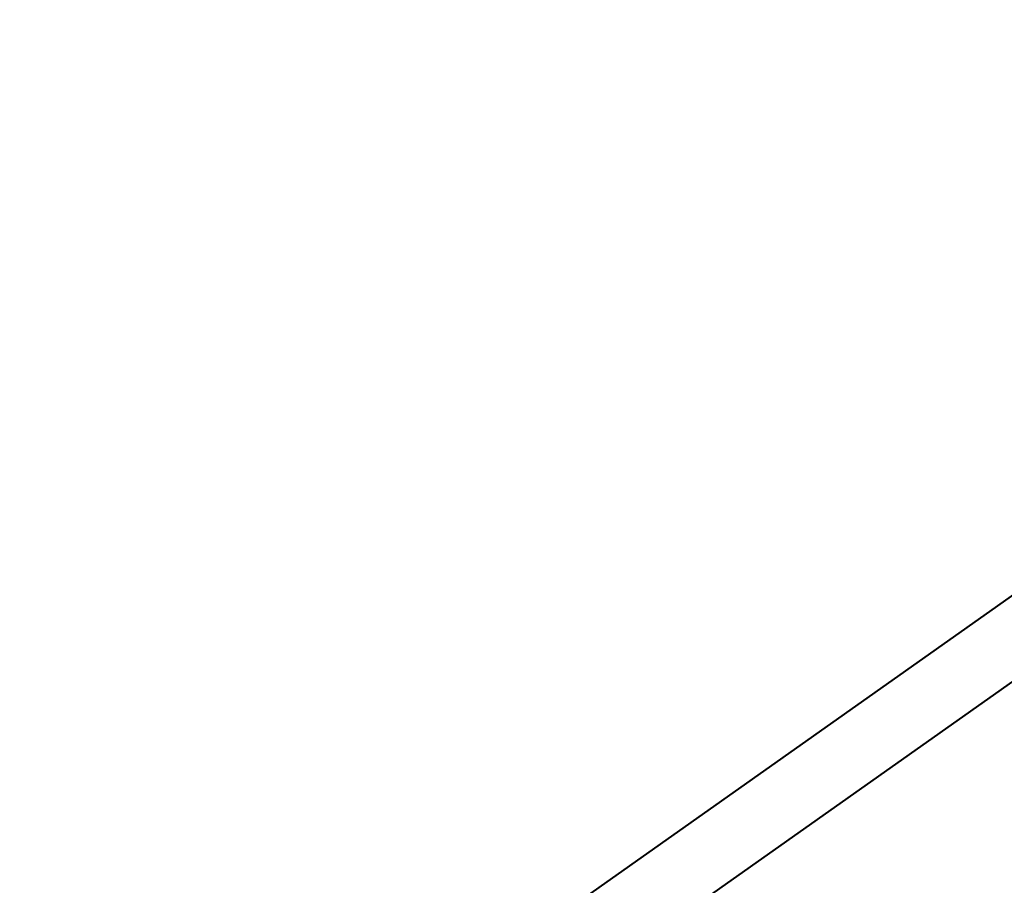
# Model space of a CAD drawing. Header units: metres. Extents: x 148425 to 149111, y 486065 to 486671.
# Tile 73 of 81: x 148812 to 148882, y 486609 to 486671. Entities that reach past the tile are written whole.
import ezdxf

# ---------------------------------------------------------------- set-up
doc = ezdxf.new("R2010")
doc.units = ezdxf.units.M
doc.header["$MEASUREMENT"] = 0
doc.layers.add('TOP-L-topo objecten vlak', color=7, linetype='Continuous', lineweight=0)
doc.layers.add('WVB-alg-onderhoek', color=7, linetype='Continuous', lineweight=30)

msp = doc.modelspace()

# ---------------------------------------------------------------- linework, layer by layer
at = {"layer": 'TOP-L-topo objecten vlak', "color": 7, "linetype": 'Continuous', "lineweight": 0}
msp.add_line((148940.022, 486670.511), (148425.361, 486307.159), dxfattribs=at)
msp.add_line((148940.022, 486670.511), (148425.361, 486307.159), dxfattribs=at)
msp.add_line((148940.022, 486670.511), (148425.361, 486307.159), dxfattribs=at)
at = {"layer": 'WVB-alg-onderhoek', "lineweight": 40, "ltscale": 500}
msp.add_line((148940.022, 486670.511), (148425.361, 486307.159), dxfattribs=at)
at = {"layer": 'WVB-alg-onderhoek', "lineweight": 40, "flags": 128}
msp.add_lwpolyline([(148601.941, 486074.385), (149104.348, 486429.086), (148938.821, 486663.542), (148436.414, 486308.842)], close=True, dxfattribs=at)
msp.add_lwpolyline([(148601.941, 486074.385), (149104.348, 486429.086), (148938.821, 486663.542), (148436.414, 486308.842)], close=True, dxfattribs=at)
msp.add_lwpolyline([(148601.941, 486074.385), (149104.348, 486429.086), (148938.821, 486663.542), (148436.414, 486308.842)], close=True, dxfattribs=at)
at = {"layer": 'WVB-alg-onderhoek', "lineweight": 40, "ltscale": 500}
msp.add_3dface([(148601.941, 486074.385), (149104.348, 486429.086), (148938.821, 486663.542), (148436.414, 486308.842)], dxfattribs=at)

doc.saveas('drawing.dxf')
